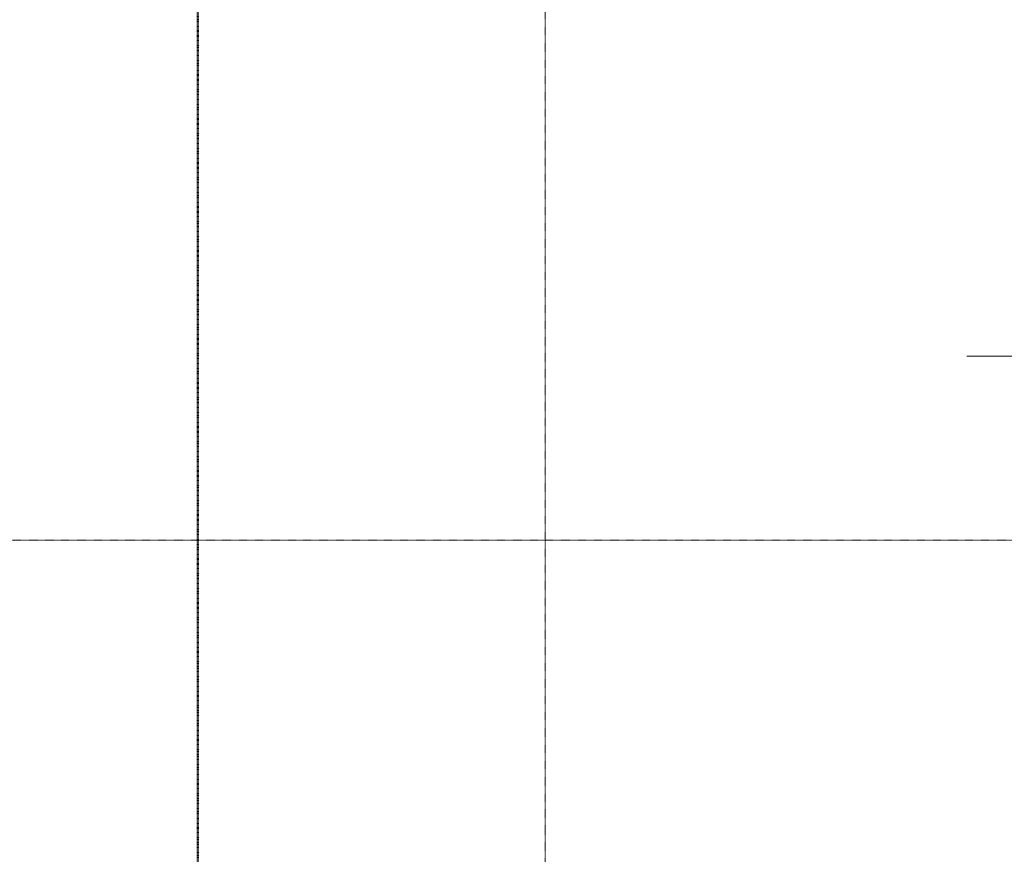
# Model space of a CAD drawing. Header units: millimetres. Extents: x -281 to 121694, y -16481 to 65128.
# Tile 224 of 256: x 32624 to 44195, y 25506 to 35316. Entities that reach past the tile are written whole.
import ezdxf

# ---------------------------------------------------------------- set-up
doc = ezdxf.new("R2010")
doc.units = ezdxf.units.MM
doc.linetypes.add('Grid Line', pattern=[12, 6, -2, 2, -2])
doc.linetypes.add('NLRS_Dash-0_6mm_Space-0_6mm_cpz', pattern=[1.2, 0.6, -0.6])
for name, color, linetype, lineweight in [('A--L$01A__Algemeen', 7, 'Continuous', 5), ('A--L$07A__Stramien', 1, 'Continuous', 5), ('A--LD21__DetailPenFijnHidden', 1, 'Continuous', 5)]:
    doc.layers.add(name, color=color, linetype=linetype, lineweight=lineweight)

# ---------------------------------------------------------------- blocks, each defined once
blk = doc.blocks.new('NLRS_30_DO_UN_clearance zone-SH_gen_cpz - NLRS_30_DO_UN_clearance zone-SH_gen_cpz-62282551-L_80_ 12')
at = {"layer": 'A--LD21__DetailPenFijnHidden'}
blk.add_line((-702, -1446), (-702, -114), dxfattribs=at)

msp = doc.modelspace()

# ---------------------------------------------------------------- linework, layer by layer
at = {"layer": 'A--L$01A__Algemeen', "linetype": 'NLRS_Dash-0_6mm_Space-0_6mm_cpz', "lineweight": 50}
msp.add_line((34716.1, 20546), (34716.1, 45089.1), dxfattribs=at)
at = {"layer": 'A--L$07A__Stramien', "linetype": 'Grid Line'}
for p, q in [((38800, 64428.4), (38800, 5044.8)), ((100373, 29200), (-281.1, 29200))]:
    msp.add_line(p, q, dxfattribs=at)

# ---------------------------------------------------------------- block references
at = {"layer": 'A--LD21__DetailPenFijnHidden', "rotation": 270}
msp.add_blockref('NLRS_30_DO_UN_clearance zone-SH_gen_cpz - NLRS_30_DO_UN_clearance zone-SH_gen_cpz-62282551-L_80_ 12', (45200, 30660), dxfattribs=at)

doc.saveas('drawing.dxf')
